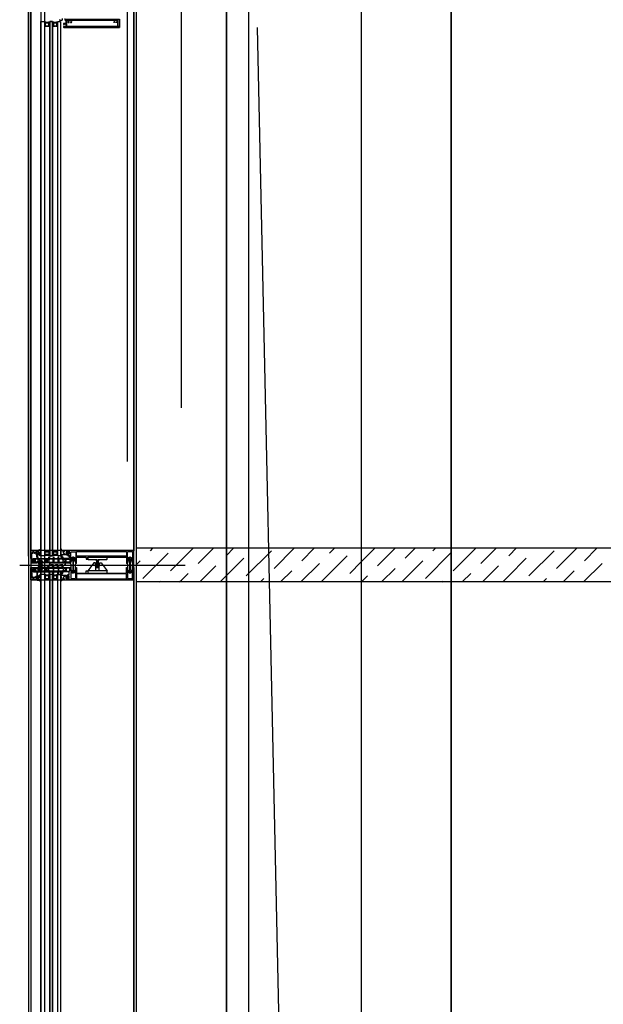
# Model space of a CAD drawing. Header units: millimetres. Extents: x 373037 to 682063, y 76092 to 274210.
# Tile 180 of 256: x 655017 to 656315, y 267656 to 269845. Entities that reach past the tile are written whole.
import ezdxf

# ---------------------------------------------------------------- set-up
doc = ezdxf.new("R2010")
doc.units = ezdxf.units.MM
doc.header["$LTSCALE"] = 100
for name, pattern in [('CK_ČERCHOVANÁ 50', [6, 3, -1.5, 0, -1.5]), ('ČERCHOVANÁ', [25.4, 12.7, -6.35, 0, -6.35]), ('ČÁRKOVANÁ', [19.05, 12.7, -6.35]), ('ČÁRKOVANÁ01-01', [2, 1, -1])]:
    doc.linetypes.add(name, pattern=pattern)
doc.layers.get('0').update_dxf_attribs({"linetype": 'CONTINUOUS'})
doc.layers.add('PUDORYS', color=253, linetype='CONTINUOUS')

# ---------------------------------------------------------------- blocks, each defined once
blk = doc.blocks.new('244748_a')
blk.add_lwpolyline([(8.3, -1.7, 0.082248), (6.3, -0.9, -1.09695), (6.9, -0.1, -0.315353), (11.3, -5.2, -0.480529), (10.9, -5.6), (4.3, -5.6), (4.1, -5.5), (-16.5, -5.5), (-16.7, -5.6), (-20.4, -5.6, 0.574019), (-21.9, -4.8), (-23, -5.4, 0.524827), (-23, -5.9), (-21.9, -6.5, 0.574021), (-20.4, -5.7), (-16.7, -5.7), (-16.5, -5.9), (4.1, -5.9), (4.3, -5.7), (10.9, -5.7, -0.480529), (11.3, -6.1, -0.326229), (6.9, -11.1, -1.09695), (6.3, -10.3, 0.081457), (8.3, -9.6, 0.599203), (7.5, -8.1), (5.5, -8.1, 0.198965), (5.2, -8.2), (2.2, -11.2), (0.9, -12, -0.738038), (0.5, -11.6), (0.9, -11, 1), (0.3, -10.7), (0, -11.3), (-1, -11.3, 0.619205), (-1.4, -12.1), (-1.3, -12.4, -0.808139), (-2, -13), (-3.6, -11.4, 0.198906), (-4.3, -11.2), (-15, -11.2, -0.198936), (-16.8, -10.4), (-19, -8.2, 0.198942), (-19.3, -8.1), (-20.7, -8.1, 0.500217), (-21.1, -8.7, 0.122037), (-18.5, -10.3, -1.093735), (-19.1, -11.1, -0.240768), (-23.7, -6.1, -0.106226), (-23.7, -5.2, -0.256232), (-19, -0.1, -1.093735), (-18.4, -0.9, 0.116856), (-21.1, -2.6, 0.500217), (-20.7, -3.3), (-19.3, -3.3, 0.198942), (-19, -3.1), (-16.8, -0.9, -0.198936), (-15, -0.2), (-4.3, -0.2, 0.198907), (-3.6, 0.1), (-2, 1.7, -0.808139), (-1.3, 1.1), (-1.4, 0.8, 0.619205), (-1, 0), (0, 0), (0.3, -0.6, 1), (0.9, -0.3), (0.5, 0.3, -0.738038), (0.9, 0.7), (2.2, -0.2), (5.2, -3.1, 0.198965), (5.5, -3.3), (7.5, -3.3, 0.599203)], format="xyb", close=True)
blk = doc.blocks.new('236134_0100_s_v')
for points in [[(22.8, -23), (22.8, -5), (42, -5, 0.414214), (43, -4), (43, -1, 0.414214), (42, 0), (1, 0, 0.414214), (0, -1), (0, -4, 0.414214), (1, -5), (20.2, -5), (20.2, -23)], [(15, -5, -0.414214), (19, -9), (19, -16.6, 0.165764), (19.5, -23), (23.5, -23, 0.165764), (24, -16.6), (24, -9, -0.414214), (28, -5)]]:
    blk.add_lwpolyline(points, format="xyb")
blk = doc.blocks.new('236134_0200_s_v')
for points in [[(19.6, 5, -0.41166), (17.6, 7), (17.4, 22.2, 0.344217), (17.1, 22.7), (16, 23), (14, 23, 0.240828), (13.2, 22.6), (0.2, 4.6)], [(23.4, 5, 0.41166), (25.4, 7), (25.6, 22.2, -0.344217), (25.9, 22.7), (27, 23), (29, 23, -0.240828), (29.8, 22.6), (42.8, 4.6)]]:
    blk.add_lwpolyline(points, format="xyb")
blk.add_lwpolyline([(42, 5), (1, 5, 0.414214), (0, 4), (0, 1, 0.414214), (1, 0), (42, 0, 0.414214), (43, 1), (43, 4, 0.414214)], format="xyb", close=True)
blk = doc.blocks.new('284336')
for points in [[(-0.7, -9.6), (-10, -9.6, 0.414511), (-10.5, -10.1), (-10.5, -15.5, -1), (-11.7, -15.5), (-11.7, -9.6), (-12.7, -8.9, -0.668884), (-12.6, -8.2), (-12, -8, 0.766384), (-12, -7.2), (-12.6, -7, -0.76831), (-12.6, -6.2), (-12, -6, 0.766384), (-12, -5.2), (-12.6, -5, -0.76831), (-12.6, -4.2), (-12, -4, 0.766384), (-12, -3.2), (-12.6, -3, -0.877523), (-12.5, -2.2), (-12.1, -2.2, 0.698129), (-11.8, -1.5, -0.220231), (-12.9, 0.8), (-12.9, 3.5, -0.157143), (-12.8, 3.7), (-12.7, 3.4, -0.067482), (-12.5, 2.5, 0.393136), (-8.7, -1), (-6.1, -1, -0.414214), (-5.6, -1.5), (-5.6, -2.2, -0.267949), (-5.9, -2.6), (-6.4, -2.9, 0.267949), (-6.6, -3.4), (-6.6, -5.8, 0.267949), (-6.4, -6.3), (-5.9, -6.6, -0.267949), (-5.6, -7), (-5.6, -8.1, 0.414215), (-5.1, -8.6), (-0.4, -8.6), (-0.4, -9.3, -0.414212), (-0.7, -9.6)], [(-0.4, 0), (-0.4, -2, 0.990243), (-0.4, -3), (0.9, -3, 0.414214), (1.2, -2.7), (1.2, -2.6, -0.668123), (1.7, -2.4), (2.7, -3.4, -0.199004), (2.9, -3.8), (2.9, -5.4, -0.199038), (2.7, -5.8), (1.7, -6.8, -0.668191), (1.2, -6.6), (1.2, -6.5, 0.414214), (0.9, -6.2), (-0.4, -6.2, 0.990269), (-0.4, -7.2), (-0.4, -8.6), (-5.1, -8.6, -0.414215), (-5.6, -8.1), (-5.6, -7, 0.267949), (-5.8, -6.6), (-6.3, -6.3, -0.267949), (-6.6, -5.8), (-6.6, -3.4, -0.267949), (-6.3, -3), (-5.8, -2.7, 0.267949), (-5.6, -2.2), (-5.6, -1.5, 0.414214), (-6.1, -1), (-8.7, -1, -0.393156), (-12.5, 2.5, 0.067572), (-12.7, 3.4), (-12.8, 3.7, -0.637545), (-12.1, 3.5), (-11.9, 2.5, 0.344315), (-10.1, 0.9), (0, 0.4, -0.406913), (0.4, 0), (-0.4, 0)], [(1.7, -4.3, 0.414235), (1.2, -3.8), (-0.7, -3.8, 0.414214), (-1.2, -4.3), (-1.2, -4.9, 0.414214), (-0.7, -5.4), (1.2, -5.4, 0.414235), (1.7, -4.9), (1.7, -4.3)]]:
    blk.add_lwpolyline(points, format="xyb", close=True)
blk = doc.blocks.new('433270')
blk.add_lwpolyline([(1, 0, 0.414364), (0, -1), (0, -1.4, 0.255924), (0.2, -1.8, -0.547723), (0.2, -3.2, 0.255924), (0, -3.6), (0, -14.6, 0.414214), (0.3, -14.9), (1.2, -14.9, 0.414214), (1.7, -14.4), (1.7, -10.3, -0.414214), (2, -10), (6, -10, 0.414248), (7, -9), (7, -7.7, 0.414179), (6.5, -7.2), (5.7, -7.2, 0.414232), (5.4, -7.5), (5.4, -8.2, -0.414198), (5.1, -8.5), (2.8, -8.5, -0.414204), (1.8, -7.5), (1.8, -4.5, -0.147432), (2, -3.9, 0.147461), (2.4, -2.5), (2.4, -2.3, -0.414214), (2.9, -1.8), (21.9, -1.8, -0.668178), (22.2, -2.7), (22.2, -2.7, 1), (21.6, -3.3), (21.5, -3.4, 0.198912), (21.4, -3.7), (21.4, -4, 0.414214), (22.1, -4.7), (22.4, -4.7, 0.576988), (22.6, -4.3, -0.311246), (24.6, -4.3, 0.576988), (24.8, -4.7), (25.3, -4.7, -0.260065), (25.3, -6.6), (24.8, -6.6, 0.576988), (24.6, -7.1, -0.311246), (22.6, -7.1, 0.576988), (22.4, -6.6), (22.1, -6.6, 0.414214), (21.4, -7.3), (21.4, -7.6, 0.267949), (21.6, -8), (21.9, -8.2, -0.637047), (21.7, -10), (19.8, -10.7, 0.315299), (19.5, -11.2), (19.5, -11.5, 0.520567), (20.2, -12), (22.8, -11, -0.520567), (23.5, -11.5), (23.5, -12.5, 0.414062), (24, -13), (25, -13, 0.414186), (25.5, -12.5), (25.5, -11.5, -0.414182), (26, -11), (27, -11, 0.414214), (27.5, -10.5), (27.5, -0.5, 0.414214), (27, 0), (1, 0)], format="xyb", close=True)
blk = doc.blocks.new('284325')
for points in [[(0.8, -5.2, -0.560316), (0.9, -4.7), (1.9, -4.4, 0.3153), (2.1, -4.1), (2.1, -1.9, 0.451558), (1.8, -1.6), (0.9, -1.7, -0.399586), (0.6, -1.5), (0.3, -0.1, -0.415977), (0.5, 0.3, 0.024107), (6.1, 1.2, 0.076636), (9, 2.3, -0.577615), (10.8, 1.3), (10, 1.4, 0.283171), (9.1, 0.9, -0.168429), (7.1, -0.7), (5.9, -1.2, 0.315302), (5.2, -2.1), (5.2, -4.2, 0.269719), (6.8, -6.8, -0.194797), (10.2, -11.5, -0.342663), (9.2, -11.2, 0.119207), (5.4, -7.6, 0.578571), (3.6, -8.6), (3.6, -11.8, 0.176415), (6.2, -18.7, -1), (5.2, -19.5, -0.176415), (2.4, -11.8), (2.4, -8.9, 0.208286), (0.8, -5.2)], [(9, -6.7), (10.3, -8.8, -0.134555), (10.8, -10.6, -0.339795), (10.2, -11.5, 0.194788), (6.8, -6.8, -0.269736), (5.2, -4.2), (5.2, -2.1, -0.315302), (5.9, -1.2), (7.1, -0.7, 0.168429), (9.1, 0.9, -0.283167), (10, 1.4), (10.8, 1.3), (10.8, -0.7, -0.070852), (10.7, -1.3), (9.9, -3.9, -0.241839), (9.1, -4.8), (7.9, -5.2, 0.836024), (8.1, -6.2), (8.1, -6.2, -0.255349), (9, -6.7)]]:
    blk.add_lwpolyline(points, format="xyb", close=True)
blk = doc.blocks.new('288126')
for points in [[(-16.5, 0), (16.5, 0)], [(-21.4, -6.3), (-17.8, -3.7)], [(-14.7, -4.5), (-19.9, -8.3)], [(-17, -2.1), (-17, -0.5)], [(-8.8, -4.3), (-14.1, -4.3)], [(-11, -6.3), (-8.7, -4.7)], [(-4.3, -4.5), (-9.5, -8.3)], [(1.8, -4.3), (-3.7, -4.3)], [(-0.4, -6.4), (1.9, -4.7)], [(6.3, -4.5), (1.1, -8.4)], [(12.2, -4.3), (6.9, -4.3)], [(10, -6.4), (12.3, -4.7)], [(16.6, -4.6), (11.5, -8.4)], [(17, -0.5), (17, -3.8)]]:
    blk.add_lwpolyline(points)
for centre, radius, start, end in [((16.5, -0.5), 0.5, 0, 90), ((-20.6, -7.3), 1.25, 126.7059, 306.7059), ((-16.5, -0.5), 0.5, 90, 180), ((-10.2, -7.3), 1.25, 126.7059, 306.7059), ((0.4, -7.4), 1.25, 126.7059, 306.7059), ((10.8, -7.4), 1.25, 126.7059, 306.7059), ((16, -3.8), 1, 306.7059, 0)]:
    blk.add_arc(centre, radius, start, end)
at = {"extrusion": (0, 0, -1)}
for centre, radius, start, end in [((19, -2.1), 2, 180, 233.2941), ((14.1, -5.3), 1, 53.2941, 90), ((8.8, -4.5), 0.2, 90, 233.2941), ((3.7, -5.3), 1, 53.2941, 90), ((-1.8, -4.5), 0.2, 90, 233.2941), ((-6.9, -5.3), 1, 53.2941, 90), ((-12.2, -4.5), 0.2, 90, 233.2941)]:
    blk.add_arc(centre, radius, start, end, dxfattribs=at)
blk = doc.blocks.new('246426')
for points in [[(-1.8, 0.6), (-2.9, -0.4, 0.198926), (-3.2, -1.1), (-3.2, -2.3, 0.198926), (-2.9, -3), (-1.8, -4, 0.637051), (-1.5, -3.9), (-1.5, -3.4), (-0.3, -3.4, -0.41484), (0, -3.7), (0, -5.2, 0.414232), (0.5, -5.7), (2.1, -5.7, 0.071862), (2.2, -5.7, 0.157876), (3.7, -4.6, 0.360336), (3.5, 2.4, 0.964062), (2.5, 1.5, -0.403385), (2.3, -4.3, -0.190964), (2.1, -4.4), (1.7, -4.4, -0.414214), (1.2, -3.9), (1.2, 1.3, 0.414201), (0.2, 2.3), (0, 2.3), (0, 0.3, -0.414214), (-0.3, 0), (-1.5, 0), (-1.5, 0.5, 0.637051), (-1.8, 0.6)], [(-2.3, -1.4, -0.414214), (-1.9, -1), (-0.4, -1, -0.414214), (0, -1.4), (0, -2, -0.414214), (-0.4, -2.4), (-1.9, -2.4, -0.414214), (-2.3, -2), (-2.3, -1.4)]]:
    blk.add_lwpolyline(points, format="xyb", close=True)

msp = doc.modelspace()

# ---------------------------------------------------------------- linework, layer by layer
at = {"layer": 'PUDORYS', "color": 252, "linetype": 'ČERCHOVANÁ', "ltscale": 25, "true_color": 0x939598}
msp.add_line((655776.6, 274209.6), (655776.6, 249134.9), dxfattribs=at)
at = {"layer": 'PUDORYS', "color": 252, "linetype": 'CK_ČERCHOVANÁ 50', "ltscale": 50, "true_color": 0x939598}
for p, q in [((655476.6, 249832.2), (655476.6, 273032.2)), ((655976.6, 270732.2), (655976.6, 266532.2))]:
    msp.add_line(p, q, dxfattribs=at)
at = {"layer": 'PUDORYS', "color": 252, "linetype": 'ČÁRKOVANÁ01-01', "ltscale": 200, "true_color": 0x939598}
msp.add_line((655976.6, 249832.2), (655476.6, 273032.2), dxfattribs=at)
at = {"layer": 'PUDORYS', "color": 252, "ltscale": 20, "true_color": 0x939598}
for p, q in [((655476.6, 268669.7), (655476.6, 272832.2)), ((655976.6, 250032.2), (655976.6, 272832.2)), ((655476.6, 266469.7), (655476.6, 268594.7))]:
    msp.add_line(p, q, dxfattribs=at)
at = {"layer": 'PUDORYS', "color": 252, "ltscale": 5, "true_color": 0x939598}
msp.add_line((655526.6, 250082.2), (655526.6, 272782.2), dxfattribs=at)
at = {"layer": 'PUDORYS', "color": 252, "true_color": 0x939598}
for p, q in [((655270.6, 270775.7), (655270.6, 268663.7)), ((655063.6, 268652.7), (655063.6, 269840.3)), ((655063.6, 269840.3), (655071.6, 269840.3)), ((655071.6, 269840.3), (655071.6, 268652.7)), ((655083.6, 268652.7), (655083.6, 269840.3)), ((655083.6, 269840.3), (655089.6, 269840.3)), ((655089.6, 269840.3), (655089.6, 268652.7)), ((655101.6, 268652.7), (655101.6, 269840.3)), ((655101.6, 269840.3), (655107.6, 269840.3)), ((655107.6, 269840.3), (655107.6, 268652.7)), ((660189.1, 268669.7), (655276.6, 268669.7)), ((655063.6, 268658.2), (655063.6, 268611.7)), ((655071.6, 268652.7), (655063.6, 268652.7)), ((655089.6, 268652.7), (655083.6, 268652.7)), ((655107.6, 268652.7), (655101.6, 268652.7)), ((655016.7, 268632.2), (655384.9, 268632.2)), ((655063.6, 266477.7), (655063.6, 268617.2)), ((655071.6, 268611.7), (655063.6, 268611.7)), ((655071.6, 268617.2), (655071.6, 266477.7)), ((655083.6, 266477.7), (655083.6, 268617.2)), ((655089.6, 268611.7), (655083.6, 268611.7)), ((655089.6, 268617.2), (655089.6, 266477.7)), ((655101.6, 266477.7), (655101.6, 268617.2)), ((655107.6, 268611.7), (655101.6, 268611.7)), ((655107.6, 268617.2), (655107.6, 266477.7)), ((655270.6, 268600.7), (655270.6, 266488.7)), ((660114.1, 268594.7), (655276.6, 268594.7))]:
    msp.add_line(p, q, dxfattribs=at)
at = {"layer": 'PUDORYS', "color": 252, "linetype": 'Continuous', "ltscale": 5, "true_color": 0x939598}
for p, q in [((655307.4, 268664.2), (655312.8, 268669.7)), ((655376.6, 268643.7), (655402.6, 268669.7)), ((655414, 268636.1), (655447.5, 268669.7)), ((655476.6, 268653.9), (655492.4, 268669.7)), ((655582.4, 268624.9), (655627.1, 268669.7)), ((655644.1, 268641.7), (655672, 268669.7)), ((655705.9, 268658.6), (655716.9, 268669.7)), ((655776.6, 268639.5), (655806.7, 268669.7)), ((655812.5, 268630.5), (655851.7, 268669.7)), ((655874.2, 268647.3), (655896.6, 268669.7)), ((655936, 268664.2), (655941.5, 268669.7)), ((655980.9, 268619.3), (656031.3, 268669.7)), ((656042.6, 268636.1), (656076.2, 268669.7)), ((656105.9, 268654.5), (656121.1, 268669.7)), ((656226.6, 268640.5), (656255.8, 268669.7)), ((656272.7, 268641.7), (656300.7, 268669.7)), ((655320.2, 268632.2), (655346.7, 268658.6)), ((655475.7, 268653), (655476.6, 268653.9)), ((655476.6, 268609), (655515, 268647.3)), ((655520.6, 268608.1), (655576.8, 268664.2)), ((655689, 268596.8), (655745.2, 268653)), ((655919.1, 268602.4), (655975.3, 268658.6)), ((656104.3, 268608), (656143.6, 268647.3)), ((656104.4, 268653), (656105.9, 268654.5)), ((656149.3, 268608.1), (656205.4, 268664.2)), ((655276.6, 268633.5), (655284.9, 268641.7)), ((655290.5, 268602.4), (655320.2, 268632.2)), ((655352.3, 268619.3), (655365.1, 268632.2)), ((655365.1, 268632.2), (655376.6, 268643.7)), ((655417.4, 268594.7), (655453.3, 268630.5)), ((655641.9, 268594.7), (655683.4, 268636.1)), ((655750.8, 268613.7), (655776.6, 268639.5)), ((655866.5, 268594.7), (655913.5, 268641.7)), ((656046.1, 268594.7), (656081.9, 268630.5)), ((656211, 268624.9), (656226.6, 268640.5)), ((656270.6, 268594.7), (656312, 268636.1)), ((655376.6, 268598.8), (655391.6, 268613.7)), ((655462.3, 268594.7), (655476.6, 268609)), ((655597, 268594.7), (655621.7, 268619.3)), ((655776.7, 268594.7), (655790.1, 268608.1)), ((655821.6, 268594.7), (655851.8, 268624.9)), ((656001.2, 268594.7), (656020.2, 268613.7)), ((656091, 268594.7), (656104.3, 268608)), ((656226.6, 268595.6), (656250.3, 268619.3)), ((655327.6, 268594.7), (655329.8, 268596.8)), ((655372.5, 268594.7), (655376.6, 268598.8)), ((655552.1, 268594.7), (655559.9, 268602.4)), ((655956.3, 268594.7), (655958.4, 268596.8)), ((656180.8, 268594.7), (656188.6, 268602.4)), ((656225.7, 268594.7), (656226.6, 268595.6))]:
    msp.add_line(p, q, dxfattribs=at)
at = {"layer": 'PUDORYS', "color": 252, "ltscale": 15, "true_color": 0x939598}
for points in [[(655036.6, 249592.2), (681616.6, 249592.2), (681616.6, 273272.2), (655036.6, 273272.2)], [(681611.6, 273267.2), (655041.6, 273267.2), (655041.6, 249597.2), (681611.6, 249597.2)], [(655063.6, 249619.2), (681589.6, 249619.2), (681589.6, 273245.2), (655063.6, 273245.2)], [(681581.6, 273237.2), (655071.6, 273237.2), (655071.6, 249627.2), (681581.6, 249627.2)], [(655270.6, 273038.2), (681383.2, 273038.2), (681383.2, 249826.2), (655270.6, 249826.2)], [(681376.6, 249832.2), (655276.6, 249832.2), (655276.6, 273032.2), (681376.6, 273032.2)], [(655083.6, 268652.7), (655089.6, 268652.7), (655089.6, 269840.3), (655083.6, 269840.3)], [(655101.6, 269840.3), (655107.6, 269840.3), (655107.6, 268652.7), (655101.6, 268652.7)], [(655238.6, 269845.7), (655238.6, 269827.2), (655119.9, 269827.2), (655119.9, 269845.7)], [(655041.6, 268599.7), (655269.6, 268599.7), (655269.6, 268664.7), (655041.6, 268664.7)], [(655083.6, 266477.7), (655089.6, 266477.7), (655089.6, 268611.7), (655083.6, 268611.7)], [(655101.6, 268611.7), (655107.6, 268611.7), (655107.6, 266477.7), (655101.6, 266477.7)]]:
    msp.add_lwpolyline(points, close=True, dxfattribs=at)
at = {"layer": 'PUDORYS', "color": 252, "linetype": 'ČÁRKOVANÁ', "ltscale": 5, "true_color": 0x939598}
for points in [[(681606.6, 249602.2), (655036.6, 249602.2), (655036.6, 273272.2), (681606.6, 273272.2)], [(681611.6, 249597.2), (655041.6, 249597.2), (655041.6, 273267.2), (681611.6, 273267.2)], [(681396.6, 249812.2), (655256.6, 249812.2), (655256.6, 273052.2), (681396.6, 273052.2)], [(681276.6, 249932.2), (655376.6, 249932.2), (655376.6, 272932.2), (681276.6, 272932.2)]]:
    msp.add_lwpolyline(points, close=True, dxfattribs=at)
at = {"layer": 'PUDORYS', "color": 252, "true_color": 0x939598}
for points in [[(681376.6, 249832.2), (655276.6, 249832.2), (655276.6, 273032.2), (681376.6, 273032.2)], [(681176.6, 250032.2), (655476.6, 250032.2), (655476.6, 272832.2), (681176.6, 272832.2)], [(655082.6, 269830.3), (655082.6, 269836.3), (655080.6, 269838.3), (655074.6, 269838.3), (655072.6, 269836.3), (655072.6, 269830.3), (655077.1, 269830.3), (655077.1, 269830.8), (655078.1, 269830.8), (655078.1, 269830.3)], [(655073.6, 269831.3), (655081.6, 269831.3), (655081.6, 269835.9), (655080.2, 269837.3), (655075.2, 269837.3), (655073.6, 269835.9)], [(655100.6, 269830.3), (655100.6, 269836.3), (655098.6, 269838.3), (655092.6, 269838.3), (655090.6, 269836.3), (655090.6, 269830.3), (655095.1, 269830.3), (655095.1, 269830.8), (655096.1, 269830.8), (655096.1, 269830.3)], [(655091.6, 269831.3), (655099.6, 269831.3), (655099.6, 269835.9), (655098.2, 269837.3), (655093.2, 269837.3), (655091.6, 269835.9)], [(655082.6, 268662.7), (655082.6, 268656.7), (655080.6, 268654.7), (655074.6, 268654.7), (655072.6, 268656.7), (655072.6, 268662.7), (655077.1, 268662.7), (655077.1, 268662.2), (655078.1, 268662.2), (655078.1, 268662.7)], [(655073.6, 268661.7), (655081.6, 268661.7), (655081.6, 268657.1), (655080.2, 268655.7), (655075.2, 268655.7), (655073.6, 268657.1)], [(655100.6, 268662.7), (655100.6, 268656.7), (655098.6, 268654.7), (655092.6, 268654.7), (655090.6, 268656.7), (655090.6, 268662.7), (655095.1, 268662.7), (655095.1, 268662.2), (655096.1, 268662.2), (655096.1, 268662.7)], [(655091.6, 268661.7), (655099.6, 268661.7), (655099.6, 268657.1), (655098.2, 268655.7), (655093.2, 268655.7), (655091.6, 268657.1)], [(655082.6, 268601.7), (655082.6, 268607.7), (655080.6, 268609.7), (655074.6, 268609.7), (655072.6, 268607.7), (655072.6, 268601.7), (655077.1, 268601.7), (655077.1, 268602.2), (655078.1, 268602.2), (655078.1, 268601.7)], [(655073.6, 268602.7), (655081.6, 268602.7), (655081.6, 268607.2), (655080.2, 268608.7), (655075.2, 268608.7), (655073.6, 268607.2)], [(655100.6, 268601.7), (655100.6, 268607.7), (655098.6, 268609.7), (655092.6, 268609.7), (655090.6, 268607.7), (655090.6, 268601.7), (655095.1, 268601.7), (655095.1, 268602.2), (655096.1, 268602.2), (655096.1, 268601.7)], [(655091.6, 268602.7), (655099.6, 268602.7), (655099.6, 268607.2), (655098.2, 268608.7), (655093.2, 268608.7), (655091.6, 268607.2)]]:
    msp.add_lwpolyline(points, close=True, dxfattribs=at)
at = {"layer": 'PUDORYS', "color": 252, "ltscale": 5, "true_color": 0x939598}
msp.add_lwpolyline([(655476.6, 250032.2), (681176.6, 250032.2), (681176.6, 272832.2), (655476.6, 272832.2)], close=True, dxfattribs=at)
at = {"layer": 'PUDORYS', "color": 252, "true_color": 0x939598}
for points in [[(655105.3, 269845.4), (655105.3, 269844.4, 0.414214), (655105.8, 269843.9), (655111.1, 269843.9, 0.414214), (655111.6, 269844.4), (655111.6, 269847.2, -0.414214)], [(655117.4, 269847.2), (655117.4, 269844.2, 0.414214), (655117.9, 269843.7), (655119.4, 269843.7, -0.414214), (655119.9, 269843.2), (655119.9, 269837, -0.414214), (655119.4, 269836.5), (655115, 269836.5, 0.414214), (655114.5, 269836), (655114.5, 269834, 0.414201), (655115, 269833.5), (655115.5, 269833.5), (655115.5, 269835.2), (655118.9, 269835.2, -0.414214), (655119.9, 269834.2), (655119.9, 269829.5, -0.414214), (655118.9, 269828.5), (655115.5, 269828.5), (655115.5, 269829.5), (655115, 269829.5, 0.41422), (655114.5, 269829), (655114.5, 269827.7, 0.414214), (655115, 269827.2), (655238.1, 269827.2, 0.414214), (655238.6, 269827.7), (655238.6, 269845.2, 0.414214)], [(655236.6, 269829.7, -0.414214), (655236.1, 269829.2), (655122.4, 269829.2, -0.414214), (655121.9, 269829.7), (655121.9, 269843.2, -0.414214), (655122.4, 269843.7), (655124.1, 269843.7, -0.565741), (655124.5, 269842.9, 0.267763), (655124.7, 269838.5, 0.258777), (655125.5, 269838.1), (655126, 269838.1, 0.414214), (655127, 269839.1), (655127, 269839.2, 0.64518), (655126.5, 269839.4, -0.341732), (655126.5, 269842.3, 0.64518), (655127, 269842.5), (655127, 269842.9, -0.298217), (655127.3, 269843.4, -0.208712), (655129.5, 269843.4, -0.298217), (655129.8, 269842.9), (655129.8, 269842.5, 0.64518), (655130.3, 269842.3, -0.341732), (655130.3, 269839.4, 0.64518), (655129.8, 269839.2), (655129.8, 269839.1, 0.414214), (655130.8, 269838.1), (655131.3, 269838.1, 0.258777), (655132.1, 269838.5, 0.267763), (655132.3, 269842.9, -0.565741), (655132.7, 269843.7), (655226.7, 269843.7, -0.565741), (655227.2, 269842.9, 0.267763), (655227.3, 269838.5)], [(655234.8, 269829.7), (655234.8, 269843.2, 0.414214), (655234.3, 269843.7), (655233.6, 269843.7, 0.565741), (655233.2, 269842.9, -0.267763), (655233.1, 269838.5, -0.258777), (655232.2, 269838.1), (655231.7, 269838.1, -0.414214), (655230.7, 269839.1), (655230.7, 269839.2, -0.64518), (655231.2, 269839.4, 0.341732), (655231.2, 269842.3, -0.64518), (655230.7, 269842.5), (655230.7, 269842.9, 0.298217), (655230.4, 269843.4, 0.208712), (655228.2, 269843.4, 0.298217), (655227.9, 269842.9), (655227.9, 269842.5, -0.64518), (655227.4, 269842.3, 0.341732), (655227.4, 269839.4, -0.64518), (655227.9, 269839.2), (655227.9, 269839.1, -0.414214), (655226.9, 269838.1), (655226.4, 269838.1, -0.258777), (655225.6, 269838.5)]]:
    msp.add_lwpolyline(points, format="xyb", dxfattribs=at)
for points in [[(655114.3, 268637.2), (655102.4, 268637.2), (655080.5, 268637.2, -0.305837), (655080, 268637.5), (655079.1, 268639.8, 0.425336), (655078.8, 268639.9), (655077.2, 268639.1, -0.543753), (655076.1, 268639.8), (655076.1, 268644.7, -0.578182), (655077, 268645.3), (655079.2, 268644, 0.488505), (655079.7, 268644.2), (655080.1, 268645.7), (655080.9, 268647, -0.282478), (655081.2, 268647.2), (655081.6, 268647.2, 1.447009), (655081.9, 268647.3), (655081.9, 268650.3, -1), (655082.7, 268650.3), (655082.7, 268647.3, 1.447009), (655083.1, 268647.2), (655091.6, 268647.2, 1.447009), (655092, 268647.3), (655092, 268650.3, -1), (655092.8, 268650.3), (655092.8, 268647.3, 1.447009), (655093.1, 268647.2), (655101.6, 268647.2, 1.447009), (655102, 268647.3), (655102, 268650.3, -1), (655102.8, 268650.3), (655102.8, 268647.3, 1.447009), (655103.1, 268647.2), (655111.7, 268647.2, 1.447009), (655112, 268647.3), (655112, 268650.3, -1), (655112.8, 268650.3), (655112.8, 268647.3, 1.447009), (655113.2, 268647.2), (655113.6, 268647.2, -0.282478), (655113.9, 268647), (655114.7, 268645.7), (655115.1, 268644.2, 0.488505), (655115.5, 268644), (655117.7, 268645.3, -0.578182), (655118.6, 268644.7), (655118.6, 268639.8, -0.543753), (655117.6, 268639.1), (655116, 268639.9, 0.425336), (655115.7, 268639.8), (655114.8, 268637.5, -0.305837), (655114.3, 268637.2)], [(655269.6, 268664.7), (655121.1, 268664.7, 0.414214), (655120.6, 268664.2), (655120.6, 268662.9, 0.41422), (655121.1, 268662.4), (655121.6, 268662.4), (655121.6, 268663.4), (655126.1, 268663.4, -0.414214), (655127.1, 268662.4), (655127.1, 268657.7, -0.414214), (655126.1, 268656.7), (655121.6, 268656.7), (655121.6, 268658.4), (655121.1, 268658.4, 0.414201), (655120.6, 268657.9), (655120.6, 268655.9, 0.414214), (655121.1, 268655.4), (655123.3, 268655.4, -0.414214), (655123.8, 268654.9), (655123.8, 268653.1), (655125, 268653.1), (655125, 268654.3), (655126.8, 268654.3, -0.414214), (655127.1, 268654), (655127.1, 268648.7, -0.414167), (655125.6, 268647.2), (655118.6, 268647.2), (655114.5, 268647.2, 0.57735), (655114.2, 268646.6), (655114.7, 268645.7), (655115.1, 268644.2, 0.488701), (655115.6, 268644), (655118, 268645.5), (655118.4, 268645.5, -0.432566), (655118.6, 268645.3), (655118.6, 268638.9, -0.548397), (655118.4, 268638.8), (655116, 268639.8, 0.425336), (655115.7, 268639.7), (655114.9, 268637.7, 0.531563), (655115.3, 268637.2), (655117.3, 268637.2, 0.231306), (655117.6, 268637.3, -0.306185), (655117.9, 268637.4), (655118.6, 268637.2), (655129.1, 268637.2, 0.414214), (655130.1, 268638.2), (655130.1, 268638.7), (655129.3, 268638.7), (655129.3, 268640.2), (655130, 268641.3, 0.13165), (655130.1, 268641.8), (655130.1, 268660.2, -0.414214), (655131.6, 268661.7), (655135.1, 268661.7, -0.399985), (655136.1, 268661.7), (655139.8, 268661.7, -0.414214), (655141.3, 268660.2), (655141.3, 268641.8, 0.13165), (655141.5, 268641.3), (655142.1, 268640.2), (655142.1, 268638.7), (655141.3, 268638.7), (655141.3, 268638.2, 0.414214), (655142.3, 268637.2), (655142.8, 268637.2, 0.414214), (655143.3, 268637.7), (655143.3, 268649.3, -0.414214), (655143.8, 268649.8), (655151.2, 268649.8, -0.399985), (655152.2, 268649.8), (655163.8, 268649.8, -0.414214), (655164.3, 268649.3), (655164.3, 268645.7, 0.414214), (655164.8, 268645.2), (655167.8, 268645.2, 0.414214), (655168.3, 268645.7), (655168.3, 268649.3, -0.414214), (655168.8, 268649.8), (655176.1, 268649.8, -0.38324), (655177.1, 268649.8), (655202.6, 268649.8, -0.38324), (655203.6, 268649.8), (655219.1, 268649.8, -0.38324), (655220.1, 268649.8), (655245.6, 268649.8, -0.38324), (655246.6, 268649.8), (655253.9, 268649.8, -0.414214), (655254.4, 268649.3), (655254.4, 268637.7, 0.414214), (655254.9, 268637.2), (655255.4, 268637.2, 0.414214), (655256.4, 268638.2), (655256.4, 268638.7), (655255.6, 268638.7), (655255.6, 268640.2), (655256.3, 268641.3, 0.116937), (655256.4, 268641.8), (655256.4, 268660.7, -0.414232), (655257.9, 268662.2), (655261.6, 268662.2, -0.399985), (655262.6, 268662.2), (655266.1, 268662.2, -0.414232), (655267.6, 268660.7), (655267.6, 268641.8, 0.116937), (655267.8, 268641.3), (655268.4, 268640.2), (655268.4, 268638.7), (655267.6, 268638.7), (655267.6, 268638.2, 0.414214), (655268.6, 268637.2), (655269.6, 268637.2, 0.414214), (655270.6, 268638.2), (655270.6, 268663.7, 0.414214), (655269.6, 268664.7)], [(655143.8, 268662.6), (655253.9, 268662.6, -0.414214), (655254.4, 268662.1), (655254.4, 268652.4, -0.414214), (655253.9, 268651.9), (655143.8, 268651.9, -0.414214), (655143.3, 268652.4), (655143.3, 268662.1, -0.414214), (655143.8, 268662.6)], [(655076.1, 268637.2), (655065.1, 268637.2, -0.414426), (655064.6, 268637.7), (655064.6, 268638.1), (655065.6, 268638.1), (655065.6, 268639.6, 0.414214), (655064.6, 268640.6), (655063.1, 268640.6, 0.399985), (655062.1, 268640.6), (655060.6, 268640.6, 0.414214), (655059.6, 268639.6), (655059.6, 268638.2), (655060.6, 268638.2), (655060.6, 268637.7, -0.414456), (655060.1, 268637.2), (655058.8, 268637.2, -0.413971), (655058.5, 268637.5), (655058.5, 268638.7, 0.414214), (655058.2, 268639), (655055.2, 268639), (655055.2, 268640, -0.414214), (655055.7, 268640.5), (655057.6, 268640.5, 0.414214), (655058.1, 268641), (655058.1, 268644.5, 0.414206), (655057.1, 268645.5), (655048.8, 268645.5, 0.414206), (655048.3, 268645), (655048.3, 268643.1, 0.414219), (655048.8, 268642.6), (655049.6, 268642.6, -0.414214), (655050.1, 268642.1), (655050.1, 268641.6, -0.414214), (655049.6, 268641.1), (655047.8, 268641.1, -0.414214), (655046.8, 268642.1), (655046.8, 268646.2, -0.414214), (655047.8, 268647.2), (655076.1, 268647.2), (655080.2, 268647.2, -0.57735), (655080.6, 268646.6), (655080.1, 268645.7), (655079.7, 268644.2, -0.488701), (655079.2, 268644), (655076.8, 268645.5), (655076.3, 268645.5, 0.432566), (655076.1, 268645.3), (655076.1, 268638.9, 0.548397), (655076.4, 268638.8), (655078.8, 268639.8, -0.425336), (655079.1, 268639.7), (655079.9, 268637.7, -0.531563), (655079.5, 268637.2), (655077.5, 268637.2, -0.231306), (655077.2, 268637.3, 0.306185), (655076.9, 268637.4), (655076.1, 268637.2)], [(655076.1, 268627.2), (655065.1, 268627.2, 0.414426), (655064.6, 268626.7), (655064.6, 268626.2), (655065.6, 268626.2), (655065.6, 268624.7, -0.414214), (655064.6, 268623.7), (655063.1, 268623.7, -0.399985), (655062.1, 268623.7), (655060.6, 268623.7, -0.414214), (655059.6, 268624.7), (655059.6, 268626.2), (655060.6, 268626.2), (655060.6, 268626.7, 0.414456), (655060.1, 268627.2), (655058.8, 268627.2, 0.413971), (655058.5, 268626.9), (655058.5, 268625.7, -0.414214), (655058.2, 268625.4), (655055.2, 268625.4), (655055.2, 268624.4, 0.414214), (655055.7, 268623.9), (655057.6, 268623.9, -0.414214), (655058.1, 268623.4), (655058.1, 268619.9, -0.414206), (655057.1, 268618.9), (655048.8, 268618.9, -0.414206), (655048.3, 268619.4), (655048.3, 268621.3, -0.414219), (655048.8, 268621.8), (655049.6, 268621.8, 0.414214), (655050.1, 268622.3), (655050.1, 268622.8, 0.414214), (655049.6, 268623.3), (655047.8, 268623.3, 0.414214), (655046.8, 268622.3), (655046.8, 268618.2, 0.414214), (655047.8, 268617.2), (655076.1, 268617.2), (655080.2, 268617.2, 0.57735), (655080.6, 268617.8), (655080.1, 268618.6), (655079.7, 268620.1, 0.488701), (655079.2, 268620.3), (655076.8, 268618.9), (655076.3, 268618.9, -0.432566), (655076.1, 268619.1), (655076.1, 268625.4, -0.548397), (655076.4, 268625.5), (655078.8, 268624.5, 0.425336), (655079.1, 268624.6), (655079.9, 268626.6, 0.531563), (655079.5, 268627.2), (655077.5, 268627.2, 0.231306), (655077.2, 268627, -0.306185), (655076.9, 268626.9), (655076.1, 268627.2)], [(655073.9, 268645.5), (655060.2, 268645.5, 0.414214), (655059.7, 268645), (655059.7, 268642.7, 0.414214), (655060.2, 268642.2), (655065.2, 268642.2, -0.411139), (655067.2, 268640.2), (655067.2, 268639.3, 0.414214), (655067.7, 268638.8), (655073.9, 268638.8, 0.414214), (655074.4, 268639.3), (655074.4, 268645, 0.414214), (655073.9, 268645.5)], [(655073.9, 268618.9), (655060.2, 268618.9, -0.414214), (655059.7, 268619.4), (655059.7, 268621.6, -0.414214), (655060.2, 268622.1), (655065.2, 268622.1, 0.411139), (655067.2, 268624.1), (655067.2, 268625.1, -0.414214), (655067.7, 268625.6), (655073.9, 268625.6, -0.414214), (655074.4, 268625.1), (655074.4, 268619.4, -0.414214), (655073.9, 268618.9)], [(655114.3, 268627.2), (655102.4, 268627.2), (655080.5, 268627.2, 0.305837), (655080, 268626.8), (655079.1, 268624.6, -0.425336), (655078.8, 268624.4), (655077.2, 268625.2, 0.543753), (655076.1, 268624.5), (655076.1, 268619.6, 0.578182), (655077, 268619.1), (655079.2, 268620.3, -0.488505), (655079.7, 268620.1), (655080.1, 268618.6), (655080.9, 268617.3, 0.282478), (655081.2, 268617.2), (655081.6, 268617.2, -1.447009), (655081.9, 268617), (655081.9, 268614.1, 1), (655082.7, 268614.1), (655082.7, 268617, -1.447009), (655083.1, 268617.2), (655091.6, 268617.2, -1.447009), (655092, 268617), (655092, 268614.1, 1), (655092.8, 268614.1), (655092.8, 268617, -1.447009), (655093.1, 268617.2), (655101.6, 268617.2, -1.447009), (655102, 268617), (655102, 268614.1, 1), (655102.8, 268614.1), (655102.8, 268617, -1.447009), (655103.1, 268617.2), (655111.7, 268617.2, -1.447009), (655112, 268617), (655112, 268614.1, 1), (655112.8, 268614.1), (655112.8, 268617, -1.447009), (655113.2, 268617.2), (655113.6, 268617.2, 0.282478), (655113.9, 268617.3), (655114.7, 268618.6), (655115.1, 268620.1, -0.488505), (655115.5, 268620.3), (655117.7, 268619.1, 0.578182), (655118.6, 268619.6), (655118.6, 268624.5, 0.543753), (655117.6, 268625.2), (655116, 268624.4, -0.425336), (655115.7, 268624.6), (655114.8, 268626.8, 0.305837), (655114.3, 268627.2)], [(655083.2, 268638.8), (655090.1, 268638.8, 0.414218), (655091.1, 268639.8), (655091.1, 268644.6, 0.414218), (655090.1, 268645.6), (655083.7, 268645.6, 0.305619), (655082.3, 268644.6), (655081.6, 268642.7, 0.176429), (655081.5, 268640.6), (655081.8, 268639.8, 0.324916), (655083.2, 268638.8)], [(655083.2, 268625.6), (655090.1, 268625.6, -0.414218), (655091.1, 268624.6), (655091.1, 268619.8, -0.414218), (655090.1, 268618.8), (655083.7, 268618.8, -0.305619), (655082.3, 268619.7), (655081.6, 268621.6, -0.176429), (655081.5, 268623.7), (655081.8, 268624.5, -0.324916), (655083.2, 268625.6)], [(655093.4, 268638.8), (655101.4, 268638.8, 0.414214), (655102.4, 268639.8), (655102.4, 268644.6, 0.414214), (655101.4, 268645.6), (655093.4, 268645.6, 0.414214), (655092.4, 268644.6), (655092.4, 268639.8, 0.414214), (655093.4, 268638.8)], [(655093.4, 268625.6), (655101.4, 268625.6, -0.414214), (655102.4, 268624.6), (655102.4, 268619.8, -0.414214), (655101.4, 268618.8), (655093.4, 268618.8, -0.414214), (655092.4, 268619.8), (655092.4, 268624.6, -0.414214), (655093.4, 268625.6)], [(655104.7, 268638.8), (655111.6, 268638.8, 0.324916), (655113, 268639.8), (655113.3, 268640.6, 0.176429), (655113.2, 268642.7), (655112.4, 268644.6, 0.305619), (655111.1, 268645.6), (655104.7, 268645.6, 0.414218), (655103.7, 268644.6), (655103.7, 268639.8, 0.414218), (655104.7, 268638.8)], [(655104.7, 268625.6), (655111.6, 268625.6, -0.324916), (655113, 268624.5), (655113.3, 268623.7, -0.176429), (655113.2, 268621.6), (655112.4, 268619.7, -0.305619), (655111.1, 268618.8), (655104.7, 268618.8, -0.414218), (655103.7, 268619.8), (655103.7, 268624.6, -0.414218), (655104.7, 268625.6)], [(655269.6, 268599.7), (655121.1, 268599.7, -0.414214), (655120.6, 268600.2), (655120.6, 268601.5, -0.41422), (655121.1, 268602), (655121.6, 268602), (655121.6, 268601), (655126.1, 268601, 0.414214), (655127.1, 268602), (655127.1, 268606.7, 0.414214), (655126.1, 268607.7), (655121.6, 268607.7), (655121.6, 268606), (655121.1, 268606, -0.414201), (655120.6, 268606.5), (655120.6, 268608.5, -0.414214), (655121.1, 268609), (655123.3, 268609, 0.414214), (655123.8, 268609.5), (655123.8, 268611.3), (655125, 268611.3), (655125, 268610.1), (655126.8, 268610.1, 0.414214), (655127.1, 268610.4), (655127.1, 268615.7, 0.414167), (655125.6, 268617.2), (655118.6, 268617.2), (655114.5, 268617.2, -0.57735), (655114.2, 268617.8), (655114.7, 268618.6), (655115.1, 268620.1, -0.488701), (655115.6, 268620.3), (655118, 268618.9), (655118.4, 268618.9, 0.432566), (655118.6, 268619.1), (655118.6, 268625.4, 0.548397), (655118.4, 268625.5), (655116, 268624.5, -0.425336), (655115.7, 268624.6), (655114.9, 268626.6, -0.531563), (655115.3, 268627.2), (655117.3, 268627.2, -0.231306), (655117.6, 268627, 0.306185), (655117.9, 268626.9), (655118.6, 268627.2), (655129.1, 268627.2, -0.414214), (655130.1, 268626.2), (655130.1, 268625.7), (655129.3, 268625.7), (655129.3, 268624.2), (655130, 268623, -0.13165), (655130.1, 268622.5), (655130.1, 268604.1, 0.414214), (655131.6, 268602.6), (655135.1, 268602.6, 0.399985), (655136.1, 268602.6), (655139.8, 268602.6, 0.414214), (655141.3, 268604.1), (655141.3, 268622.5, -0.13165), (655141.5, 268623), (655142.1, 268624.2), (655142.1, 268625.7), (655141.3, 268625.7), (655141.3, 268626.2, -0.414214), (655142.3, 268627.2), (655142.8, 268627.2, -0.414214), (655143.3, 268626.7), (655143.3, 268615.1, 0.414214), (655143.8, 268614.6), (655151.2, 268614.6, 0.399985), (655152.2, 268614.6), (655163.8, 268614.6, 0.414214), (655164.3, 268615.1), (655164.3, 268618.7, -0.414214), (655164.8, 268619.2), (655167.8, 268619.2, -0.414214), (655168.3, 268618.7), (655168.3, 268615.1, 0.414214), (655168.8, 268614.6), (655176.1, 268614.6, 0.38324), (655177.1, 268614.6), (655202.6, 268614.6, 0.38324), (655203.6, 268614.6), (655219.1, 268614.6, 0.38324), (655220.1, 268614.6), (655245.6, 268614.6, 0.38324), (655246.6, 268614.6), (655253.9, 268614.6, 0.414214), (655254.4, 268615.1), (655254.4, 268626.7, -0.414214), (655254.9, 268627.2), (655255.4, 268627.2, -0.414214), (655256.4, 268626.2), (655256.4, 268625.7), (655255.6, 268625.7), (655255.6, 268624.2), (655256.3, 268623, -0.116937), (655256.4, 268622.5), (655256.4, 268603.6, 0.414232), (655257.9, 268602.1), (655261.6, 268602.1, 0.399985), (655262.6, 268602.1), (655266.1, 268602.1, 0.414232), (655267.6, 268603.6), (655267.6, 268622.5, -0.116937), (655267.8, 268623), (655268.4, 268624.2), (655268.4, 268625.7), (655267.6, 268625.7), (655267.6, 268626.2, -0.414214), (655268.6, 268627.2), (655269.6, 268627.2, -0.414214), (655270.6, 268626.2), (655270.6, 268600.7, -0.414214), (655269.6, 268599.7)], [(655127.9, 268639.3, -0.414214), (655127.4, 268638.8), (655120.9, 268638.8, -0.414214), (655120.4, 268639.3), (655120.4, 268645, -0.414214), (655120.9, 268645.5), (655127.4, 268645.5, -0.414214), (655127.9, 268645), (655127.9, 268639.3)], [(655127.9, 268625.1, 0.414214), (655127.4, 268625.6), (655120.9, 268625.6, 0.414214), (655120.4, 268625.1), (655120.4, 268619.4, 0.414214), (655120.9, 268618.9), (655127.4, 268618.9, 0.414214), (655127.9, 268619.4), (655127.9, 268625.1)], [(655143.8, 268601.8), (655253.9, 268601.8, 0.414214), (655254.4, 268602.3), (655254.4, 268612, 0.414214), (655253.9, 268612.5), (655143.8, 268612.5, 0.414214), (655143.3, 268612), (655143.3, 268602.3, 0.414214), (655143.8, 268601.8)]]:
    msp.add_lwpolyline(points, format="xyb", close=True, dxfattribs=at)
for centre, radius, start, end in [((655077.6, 269862.2), 22.7, 254.6728, 285.3272), ((655073, 269834.7), 3.55, 67.2938, 112.409), ((655072.9, 269835.1), 2.9, 65.3067, 115.2952), ((655072.7, 269835.4), 2.25, 61.5273, 118.4028), ((655072.6, 269835.7), 1.71, 57.2949, 122.6857), ((655072.4, 269835.8), 1.26, 51.9656, 128.4996), ((655072.3, 269835.9), 0.879, 43.9949, 136.4964), ((655072.1, 269835.9), 0.596, 33.0366, 146.9634), ((655072.1, 269835.6), 0.596, 33.0366, 146.9634), ((655072.1, 269835.3), 0.596, 33.0366, 146.9634), ((655072.1, 269835), 0.596, 33.0366, 146.9634), ((655072.1, 269834.7), 0.596, 33.0366, 146.9634), ((655072.1, 269834.5), 0.596, 33.0366, 146.9634), ((655072.1, 269834.2), 0.596, 33.0366, 146.9634), ((655072.1, 269833.9), 0.596, 33.0366, 146.9634), ((655072.1, 269833.6), 0.596, 33.0366, 146.9634), ((655072.1, 269833.3), 0.596, 33.0366, 146.9634), ((655072.1, 269833), 0.596, 33.0366, 146.9634), ((655072.1, 269832.7), 0.596, 33.0366, 146.9634), ((655072.1, 269832.4), 0.596, 33.0366, 146.9634), ((655082.3, 269834.7), 3.55, 67.591, 112.7062), ((655082.4, 269835.1), 2.9, 64.7048, 114.6933), ((655082.6, 269835.4), 2.25, 61.5972, 118.4727), ((655082.7, 269835.7), 1.71, 57.3143, 122.7051), ((655082.9, 269835.8), 1.26, 51.5004, 128.0344), ((655083, 269835.9), 0.879, 43.5036, 136.0051), ((655083.1, 269835.9), 0.596, 33.0366, 146.9634), ((655083.1, 269835.6), 0.596, 33.0366, 146.9634), ((655083.1, 269835.3), 0.596, 33.0366, 146.9634), ((655083.1, 269835), 0.596, 33.0366, 146.9634), ((655083.1, 269834.7), 0.596, 33.0366, 146.9634), ((655083.1, 269834.5), 0.596, 33.0366, 146.9634), ((655083.1, 269834.2), 0.596, 33.0366, 146.9634), ((655083.1, 269833.9), 0.596, 33.0366, 146.9634), ((655083.1, 269833.6), 0.596, 33.0366, 146.9634), ((655083.1, 269833.3), 0.596, 33.0366, 146.9634), ((655083.1, 269833), 0.596, 33.0366, 146.9634), ((655083.1, 269832.7), 0.596, 33.0366, 146.9634), ((655083.1, 269832.4), 0.596, 33.0366, 146.9634), ((655095.6, 269862.2), 22.7, 254.6728, 285.3272), ((655091, 269834.7), 3.55, 67.2938, 112.409), ((655090.9, 269835.1), 2.9, 65.3067, 115.2952), ((655090.7, 269835.4), 2.25, 61.5273, 118.4028), ((655090.6, 269835.7), 1.71, 57.2949, 122.6857), ((655090.4, 269835.8), 1.26, 51.9656, 128.4996), ((655090.3, 269835.9), 0.879, 43.9949, 136.4964), ((655090.1, 269835.9), 0.596, 33.0366, 146.9634), ((655090.1, 269835.6), 0.596, 33.0366, 146.9634), ((655090.1, 269835.3), 0.596, 33.0366, 146.9634), ((655090.1, 269835), 0.596, 33.0366, 146.9634), ((655090.1, 269834.7), 0.596, 33.0366, 146.9634), ((655090.1, 269834.5), 0.596, 33.0366, 146.9634), ((655090.1, 269834.2), 0.596, 33.0366, 146.9634), ((655090.1, 269833.9), 0.596, 33.0366, 146.9634), ((655090.1, 269833.6), 0.596, 33.0366, 146.9634), ((655090.1, 269833.3), 0.596, 33.0366, 146.9634), ((655090.1, 269833), 0.596, 33.0366, 146.9634), ((655090.1, 269832.7), 0.596, 33.0366, 146.9634), ((655090.1, 269832.4), 0.596, 33.0366, 146.9634), ((655100.3, 269834.7), 3.55, 67.591, 112.7062), ((655100.4, 269835.1), 2.9, 64.7048, 114.6933), ((655100.6, 269835.4), 2.25, 61.5972, 118.4727), ((655100.7, 269835.7), 1.71, 57.3143, 122.7051), ((655100.9, 269835.8), 1.26, 51.5004, 128.0344), ((655101, 269835.9), 0.879, 43.5036, 136.0051), ((655101.1, 269835.9), 0.596, 33.0366, 146.9634), ((655101.1, 269835.6), 0.596, 33.0366, 146.9634), ((655101.1, 269835.3), 0.596, 33.0366, 146.9634), ((655101.1, 269835), 0.596, 33.0366, 146.9634), ((655101.1, 269834.7), 0.596, 33.0366, 146.9634), ((655101.1, 269834.5), 0.596, 33.0366, 146.9634), ((655101.1, 269834.2), 0.596, 33.0366, 146.9634), ((655101.1, 269833.9), 0.596, 33.0366, 146.9634), ((655101.1, 269833.6), 0.596, 33.0366, 146.9634), ((655101.1, 269833.3), 0.596, 33.0366, 146.9634), ((655101.1, 269833), 0.596, 33.0366, 146.9634), ((655101.1, 269832.7), 0.596, 33.0366, 146.9634), ((655101.1, 269832.4), 0.596, 33.0366, 146.9634), ((655072.1, 268660.5), 0.596, 213.0366, 326.9634), ((655072.1, 268660.2), 0.596, 213.0366, 326.9634), ((655072.1, 268659.9), 0.596, 213.0366, 326.9634), ((655072.1, 268659.6), 0.596, 213.0366, 326.9634), ((655072.1, 268659.3), 0.596, 213.0366, 326.9634), ((655072.1, 268659.1), 0.596, 213.0366, 326.9634), ((655072.1, 268658.8), 0.596, 213.0366, 326.9634), ((655072.1, 268658.5), 0.596, 213.0366, 326.9634), ((655072.1, 268658.2), 0.596, 213.0366, 326.9634), ((655072.1, 268657.9), 0.596, 213.0366, 326.9634), ((655072.1, 268657.6), 0.596, 213.0366, 326.9634), ((655072.1, 268657.3), 0.596, 213.0366, 326.9634), ((655072.1, 268657), 0.596, 213.0366, 326.9634), ((655072.3, 268657), 0.879, 223.5036, 316.0051), ((655072.4, 268657.1), 1.26, 231.5004, 308.0344), ((655072.6, 268657.2), 1.71, 237.3143, 302.7051), ((655072.7, 268657.5), 2.25, 241.5972, 298.4727), ((655072.9, 268657.8), 2.9, 244.7048, 294.6933), ((655073, 268658.2), 3.55, 247.591, 292.7062), ((655077.6, 268630.8), 22.7, 74.6728, 105.3272), ((655082.3, 268658.2), 3.55, 247.2938, 292.409), ((655082.4, 268657.8), 2.9, 245.3067, 295.2952), ((655082.6, 268657.5), 2.25, 241.5273, 298.4028), ((655082.7, 268657.2), 1.71, 237.2949, 302.6857), ((655082.9, 268657.1), 1.26, 231.9656, 308.4996), ((655083, 268657), 0.879, 223.9949, 316.4964), ((655083.1, 268660.5), 0.596, 213.0366, 326.9634), ((655083.1, 268660.2), 0.596, 213.0366, 326.9634), ((655083.1, 268659.9), 0.596, 213.0366, 326.9634), ((655083.1, 268659.6), 0.596, 213.0366, 326.9634), ((655083.1, 268659.3), 0.596, 213.0366, 326.9634), ((655083.1, 268659.1), 0.596, 213.0366, 326.9634), ((655083.1, 268658.8), 0.596, 213.0366, 326.9634), ((655083.1, 268658.5), 0.596, 213.0366, 326.9634), ((655083.1, 268658.2), 0.596, 213.0366, 326.9634), ((655083.1, 268657.9), 0.596, 213.0366, 326.9634), ((655083.1, 268657.6), 0.596, 213.0366, 326.9634), ((655083.1, 268657.3), 0.596, 213.0366, 326.9634), ((655083.1, 268657), 0.596, 213.0366, 326.9634), ((655090.1, 268660.5), 0.596, 213.0366, 326.9634), ((655090.1, 268660.2), 0.596, 213.0366, 326.9634), ((655090.1, 268659.9), 0.596, 213.0366, 326.9634), ((655090.1, 268659.6), 0.596, 213.0366, 326.9634), ((655090.1, 268659.3), 0.596, 213.0366, 326.9634), ((655090.1, 268659.1), 0.596, 213.0366, 326.9634), ((655090.1, 268658.8), 0.596, 213.0366, 326.9634), ((655090.1, 268658.5), 0.596, 213.0366, 326.9634), ((655090.1, 268658.2), 0.596, 213.0366, 326.9634), ((655090.1, 268657.9), 0.596, 213.0366, 326.9634), ((655090.1, 268657.6), 0.596, 213.0366, 326.9634), ((655090.1, 268657.3), 0.596, 213.0366, 326.9634), ((655090.1, 268657), 0.596, 213.0366, 326.9634), ((655090.3, 268657), 0.879, 223.5036, 316.0051), ((655090.4, 268657.1), 1.26, 231.5004, 308.0344), ((655090.6, 268657.2), 1.71, 237.3143, 302.7051), ((655090.7, 268657.5), 2.25, 241.5972, 298.4727), ((655090.9, 268657.8), 2.9, 244.7048, 294.6933), ((655091, 268658.2), 3.55, 247.591, 292.7062), ((655095.6, 268630.8), 22.7, 74.6728, 105.3272), ((655100.3, 268658.2), 3.55, 247.2938, 292.409), ((655100.4, 268657.8), 2.9, 245.3067, 295.2952), ((655100.6, 268657.5), 2.25, 241.5273, 298.4028), ((655100.7, 268657.2), 1.71, 237.2949, 302.6857), ((655100.9, 268657.1), 1.26, 231.9656, 308.4996), ((655101, 268657), 0.879, 223.9949, 316.4964), ((655101.1, 268660.5), 0.596, 213.0366, 326.9634), ((655101.1, 268660.2), 0.596, 213.0366, 326.9634), ((655101.1, 268659.9), 0.596, 213.0366, 326.9634), ((655101.1, 268659.6), 0.596, 213.0366, 326.9634), ((655101.1, 268659.3), 0.596, 213.0366, 326.9634), ((655101.1, 268659.1), 0.596, 213.0366, 326.9634), ((655101.1, 268658.8), 0.596, 213.0366, 326.9634), ((655101.1, 268658.5), 0.596, 213.0366, 326.9634), ((655101.1, 268658.2), 0.596, 213.0366, 326.9634), ((655101.1, 268657.9), 0.596, 213.0366, 326.9634), ((655101.1, 268657.6), 0.596, 213.0366, 326.9634), ((655101.1, 268657.3), 0.596, 213.0366, 326.9634), ((655101.1, 268657), 0.596, 213.0366, 326.9634), ((655077.6, 268633.5), 22.7, 254.6728, 285.3272), ((655073, 268606.1), 3.55, 67.2938, 112.409), ((655072.9, 268606.5), 2.9, 65.3067, 115.2952), ((655072.7, 268606.8), 2.25, 61.5273, 118.4028), ((655072.6, 268607.1), 1.71, 57.2949, 122.6857), ((655072.4, 268607.2), 1.26, 51.9656, 128.4996), ((655072.3, 268607.3), 0.879, 43.9949, 136.4964), ((655072.1, 268607.3), 0.596, 33.0366, 146.9634), ((655072.1, 268607), 0.596, 33.0366, 146.9634), ((655072.1, 268606.7), 0.596, 33.0366, 146.9634), ((655072.1, 268606.4), 0.596, 33.0366, 146.9634), ((655072.1, 268606.1), 0.596, 33.0366, 146.9634), ((655072.1, 268605.8), 0.596, 33.0366, 146.9634), ((655072.1, 268605.5), 0.596, 33.0366, 146.9634), ((655072.1, 268605.3), 0.596, 33.0366, 146.9634), ((655072.1, 268605), 0.596, 33.0366, 146.9634), ((655072.1, 268604.7), 0.596, 33.0366, 146.9634), ((655072.1, 268604.4), 0.596, 33.0366, 146.9634), ((655072.1, 268604.1), 0.596, 33.0366, 146.9634), ((655072.1, 268603.8), 0.596, 33.0366, 146.9634), ((655082.3, 268606.1), 3.55, 67.591, 112.7062), ((655082.4, 268606.5), 2.9, 64.7048, 114.6933), ((655082.6, 268606.8), 2.25, 61.5972, 118.4727), ((655082.7, 268607.1), 1.71, 57.3143, 122.7051), ((655082.9, 268607.2), 1.26, 51.5004, 128.0344), ((655083, 268607.3), 0.879, 43.5036, 136.0051), ((655083.1, 268607.3), 0.596, 33.0366, 146.9634), ((655083.1, 268607), 0.596, 33.0366, 146.9634), ((655083.1, 268606.7), 0.596, 33.0366, 146.9634), ((655083.1, 268606.4), 0.596, 33.0366, 146.9634), ((655083.1, 268606.1), 0.596, 33.0366, 146.9634), ((655083.1, 268605.8), 0.596, 33.0366, 146.9634), ((655083.1, 268605.5), 0.596, 33.0366, 146.9634), ((655083.1, 268605.3), 0.596, 33.0366, 146.9634), ((655083.1, 268605), 0.596, 33.0366, 146.9634), ((655083.1, 268604.7), 0.596, 33.0366, 146.9634), ((655083.1, 268604.4), 0.596, 33.0366, 146.9634), ((655083.1, 268604.1), 0.596, 33.0366, 146.9634), ((655083.1, 268603.8), 0.596, 33.0366, 146.9634), ((655095.6, 268633.5), 22.7, 254.6728, 285.3272), ((655091, 268606.1), 3.55, 67.2938, 112.409), ((655090.9, 268606.5), 2.9, 65.3067, 115.2952), ((655090.7, 268606.8), 2.25, 61.5273, 118.4028), ((655090.6, 268607.1), 1.71, 57.2949, 122.6857), ((655090.4, 268607.2), 1.26, 51.9656, 128.4996), ((655090.3, 268607.3), 0.879, 43.9949, 136.4964), ((655090.1, 268607.3), 0.596, 33.0366, 146.9634), ((655090.1, 268607), 0.596, 33.0366, 146.9634), ((655090.1, 268606.7), 0.596, 33.0366, 146.9634), ((655090.1, 268606.4), 0.596, 33.0366, 146.9634), ((655090.1, 268606.1), 0.596, 33.0366, 146.9634), ((655090.1, 268605.8), 0.596, 33.0366, 146.9634), ((655090.1, 268605.5), 0.596, 33.0366, 146.9634), ((655090.1, 268605.3), 0.596, 33.0366, 146.9634), ((655090.1, 268605), 0.596, 33.0366, 146.9634), ((655090.1, 268604.7), 0.596, 33.0366, 146.9634), ((655090.1, 268604.4), 0.596, 33.0366, 146.9634), ((655090.1, 268604.1), 0.596, 33.0366, 146.9634), ((655090.1, 268603.8), 0.596, 33.0366, 146.9634), ((655100.3, 268606.1), 3.55, 67.591, 112.7062), ((655100.4, 268606.5), 2.9, 64.7048, 114.6933), ((655100.6, 268606.8), 2.25, 61.5972, 118.4727), ((655100.7, 268607.1), 1.71, 57.3143, 122.7051), ((655100.9, 268607.2), 1.26, 51.5004, 128.0344), ((655101, 268607.3), 0.879, 43.5036, 136.0051), ((655101.1, 268607.3), 0.596, 33.0366, 146.9634), ((655101.1, 268607), 0.596, 33.0366, 146.9634), ((655101.1, 268606.7), 0.596, 33.0366, 146.9634), ((655101.1, 268606.4), 0.596, 33.0366, 146.9634), ((655101.1, 268606.1), 0.596, 33.0366, 146.9634), ((655101.1, 268605.8), 0.596, 33.0366, 146.9634), ((655101.1, 268605.5), 0.596, 33.0366, 146.9634), ((655101.1, 268605.3), 0.596, 33.0366, 146.9634), ((655101.1, 268605), 0.596, 33.0366, 146.9634), ((655101.1, 268604.7), 0.596, 33.0366, 146.9634), ((655101.1, 268604.4), 0.596, 33.0366, 146.9634), ((655101.1, 268604.1), 0.596, 33.0366, 146.9634), ((655101.1, 268603.8), 0.596, 33.0366, 146.9634)]:
    msp.add_arc(centre, radius, start, end, dxfattribs=at)

# ---------------------------------------------------------------- block references
for name, p, rotation in [('433270', (655041.6, 268637.2), 90), ('246426', (655064.6, 268637.1), 270)]:
    msp.add_blockref(name, p, dxfattribs=dict(at, rotation=rotation))
for name, p in [('284325', (655052.5, 268664.7)), ('284336', (655121, 268664.7)), ('236134_0100_s_v', (655168.3, 268649.8)), ('288126', (655100.6, 268637.2)), ('236134_0200_s_v', (655168.3, 268614.6))]:
    msp.add_blockref(name, p, dxfattribs=at)
at = {"layer": 'PUDORYS', "color": 252, "true_color": 0x939598, "xscale": -1}
for name, p, rotation in [('244748_a', (655141.3, 268638.4), 270), ('244748_a', (655267.6, 268638.4), 270), ('433270', (655041.6, 268627.2), 90), ('246426', (655064.6, 268627.2), 270), ('284325', (655052.5, 268599.7), 180), ('284336', (655121, 268599.7), 180)]:
    msp.add_blockref(name, p, dxfattribs=dict(at, rotation=rotation))

doc.saveas('drawing.dxf')
